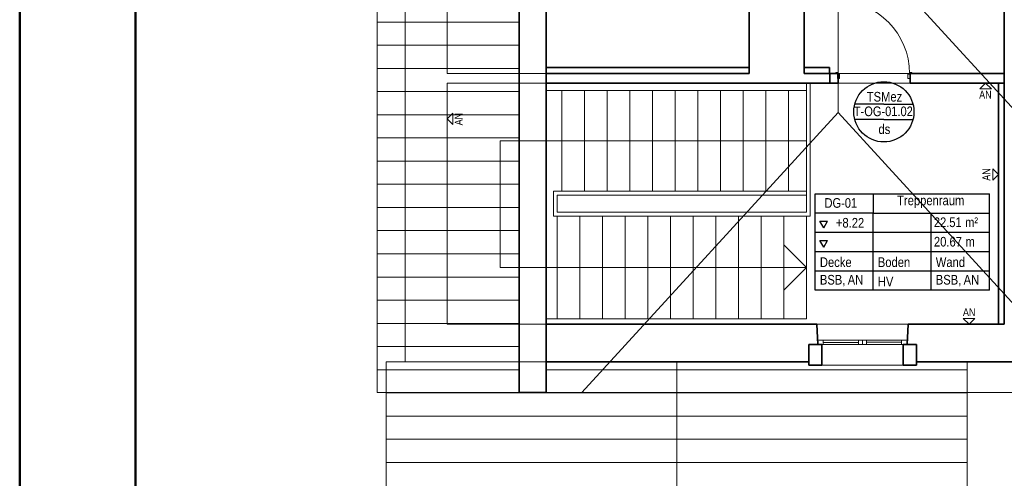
# Model space of a CAD drawing. Extents: x -208 to 552, y -140 to 454.
# Tile 2 of 47: x -208 to 47, y 110 to 229. Entities that reach past the tile are written whole.
import ezdxf
from ezdxf.lldxf.tags import DXFTag

# ---------------------------------------------------------------- set-up
doc = ezdxf.new("R2010")
doc.units = 0
doc.layers.get('0').update_dxf_attribs({"lineweight": 35})
for name, color, linetype, lineweight in [('5_DG-BESTAND', 7, 'Continuous', 25), ('5_DG-FIRSTE-GRATE', 7, 'Continuous', 25), ('5_DG-NEU', 7, 'Continuous', 25), ('5_DG-RAUM', 7, 'Continuous', 25), ('5_DG-SCHRAFF-FILL', 7, 'Continuous', 25), ('5_DG_TÜRSTEMPEL', 7, 'Continuous', 25), ('5_DG_WANDFLÄCHENMATERIAL', 7, 'Continuous', 25)]:
    doc.layers.add(name, color=color, linetype=linetype, lineweight=lineweight)
doc.layers.add('Rahmen', color=7, linetype='Continuous', lineweight=35, true_color=0x009900)
doc.styles.get("Standard").update_dxf_attribs({"font": 'arial.ttf'})
tags = doc.linetypes.add('ALL_S14', pattern=[0.002, 0.001, -0.001]).pattern_tags.tags
tags[6:7] = [DXFTag(74, 4), DXFTag(75, 0), DXFTag(340, '0'), DXFTag(46, 1.0), DXFTag(50, 0.0), DXFTag(44, 0.0), DXFTag(45, 0.0)]
tags[4:5] = [DXFTag(74, 4), DXFTag(75, 0), DXFTag(340, '0'), DXFTag(46, 1.0), DXFTag(50, 0.0), DXFTag(44, 0.0), DXFTag(45, 0.0)]
tags = doc.linetypes.add('PUNKT2_S9', pattern=[0.0005, 0, -0.0005]).pattern_tags.tags
tags[6:7] = [DXFTag(74, 4), DXFTag(75, 0), DXFTag(340, '0'), DXFTag(46, 1.0), DXFTag(50, 0.0), DXFTag(44, 0.0), DXFTag(45, 0.0)]
tags[4:5] = [DXFTag(74, 4), DXFTag(75, 0), DXFTag(340, '0'), DXFTag(46, 1.0), DXFTag(50, 0.0), DXFTag(44, 0.0), DXFTag(45, 0.0)]
tags = doc.linetypes.add('VERDECKT2_S2', pattern=[0.0027, 0.002, -0.0007]).pattern_tags.tags
tags[6:7] = [DXFTag(74, 4), DXFTag(75, 0), DXFTag(340, '0'), DXFTag(46, 1.0), DXFTag(50, 0.0), DXFTag(44, 0.0), DXFTag(45, 0.0)]
tags[4:5] = [DXFTag(74, 4), DXFTag(75, 0), DXFTag(340, '0'), DXFTag(46, 1.0), DXFTag(50, 0.0), DXFTag(44, 0.0), DXFTag(45, 0.0)]

# ---------------------------------------------------------------- blocks, each defined once
blk = doc.blocks.new('Referenz-A06HSU36NL', base_point=(-177.96, -120.34))
at = {"layer": '5_DG-BESTAND', "color": 0, "lineweight": 18}
for p in [(-115.45, 378.27), (-78.7, 132.34)]:
    blk.add_line(p, (-115.45, 132.34), dxfattribs=at)
at = {"layer": '5_DG-BESTAND', "color": 0, "lineweight": 35}
for p, q in [((-78.7, 378.27), (-78.7, 132.34)), ((-71.7, 132.34), (-71.7, 378.27)), ((-4.91, 241.88), (-4.91, 214.91)), ((-19.14, 214.91), (-19.14, 239.56)), ((46.89, 211.86), (46.89, 236.34)), ((-71.7, 214.91), (-19.14, 214.91)), ((-4.91, 214.91), (1.73, 214.91)), ((1.73, 214.91), (1.73, 212.4)), ((1.73, 212.4), (-71.7, 212.4)), ((46.89, 187.37), (46.89, 211.86)), ((46.89, 187.37), (46.89, 184.33)), ((46.89, 184.33), (46.89, 149.96)), ((46.89, 184.33), (46.89, 184.33)), ((-71.76, 149.96), (-1.58, 149.96)), ((-1.58, 149.96), (-1.34, 144.71)), ((22.03, 149.96), (21.79, 144.72)), ((25.45, 149.96), (22.03, 149.96)), ((28.66, 149.96), (25.45, 149.96)), ((25.45, 149.96), (25.45, 149.96)), ((28.66, 149.96), (28.66, 149.96)), ((28.66, 149.96), (46.89, 149.96)), ((-3.69, 139.38), (-3.69, 144.71)), ((-3.69, 144.71), (-0.29, 144.71)), ((-1.34, 144.71), (-3.69, 144.71)), ((-3.69, 144.71), (-3.69, 140.22)), ((-0.29, 144.71), (-0.29, 139.38)), ((20.75, 139.38), (20.75, 144.72)), ((20.75, 144.72), (24.15, 144.72)), ((24.15, 144.72), (24.15, 139.38)), ((-3.69, 140.22), (-71.7, 140.22)), ((24.15, 140.22), (78.2, 140.22)), ((-0.29, 139.38), (-3.69, 139.38)), ((24.15, 139.38), (20.75, 139.38)), ((-78.7, 132.34), (-71.7, 132.34))]:
    blk.add_line(p, q, dxfattribs=at)
at = {"layer": '5_DG-BESTAND', "color": 0, "linetype": 'VERDECKT2_S2', "lineweight": 18, "ltscale": 0.18}
for p, q in [((-108.17, 362.13), (-108.17, 140.22)), ((-97.33, 214.91), (-97.33, 268.21)), ((-71.7, 214.91), (-97.33, 214.91)), ((-97.33, 149.96), (-97.33, 212.4)), ((-97.33, 212.4), (-71.7, 212.4)), ((-71.76, 149.96), (-97.33, 149.96)), ((-108.17, 140.22), (-71.7, 140.22))]:
    blk.add_line(p, q, dxfattribs=at)
at = {"layer": '5_DG-BESTAND', "color": 0, "lineweight": 13}
for p, q in [((-4.31, 212.4), (-4.31, 178.96)), ((-3.31, 212.4), (-3.31, 177.96)), ((-4.31, 210.45), (-71.7, 210.45)), ((-67.61, 210.45), (-67.61, 184.4)), ((-61.75, 184.4), (-61.75, 210.45)), ((-55.88, 184.4), (-55.88, 210.45)), ((-50.02, 184.4), (-50.02, 210.45)), ((-44.16, 184.4), (-44.16, 210.45)), ((-38.29, 184.4), (-38.29, 210.45)), ((-32.43, 184.4), (-32.43, 210.45)), ((-26.57, 184.4), (-26.57, 210.45)), ((-20.7, 184.4), (-20.7, 210.45)), ((-14.84, 184.4), (-14.84, 210.45)), ((-8.97, 184.4), (-8.97, 210.45)), ((-4.31, 197.43), (-71.7, 197.43)), ((-4.31, 184.4), (-69.81, 184.4)), ((-69.81, 184.4), (-69.81, 177.96)), ((-68.81, 183.4), (-68.81, 178.96)), ((-4.31, 183.4), (-68.81, 183.4)), ((-68.81, 178.96), (-4.31, 178.96)), ((-69.81, 177.96), (-3.31, 177.96)), ((-68.81, 177.96), (-68.81, 151.37)), ((-62.95, 177.96), (-62.95, 151.37)), ((-57.08, 177.96), (-57.08, 151.37)), ((-51.22, 177.96), (-51.22, 151.37)), ((-45.36, 177.96), (-45.36, 151.37)), ((-39.49, 177.96), (-39.49, 151.37)), ((-33.63, 177.96), (-33.63, 151.37)), ((-27.77, 177.96), (-27.77, 151.37)), ((-21.9, 177.96), (-21.9, 151.37)), ((-16.04, 177.96), (-16.04, 151.37)), ((-10.17, 177.96), (-10.17, 151.37)), ((-4.31, 177.96), (-4.31, 151.37)), ((-4.31, 164.66), (-10.17, 170.53)), ((-4.31, 164.66), (-71.7, 164.66)), ((-4.31, 164.66), (-10.17, 158.8)), ((-71.7, 151.37), (-4.31, 151.37)), ((-1.58, 149.96), (22.03, 149.96)), ((-37.87, -18.94), (-37.87, 140.22)), ((37.33, -67.22), (37.33, 140.22)), ((-0.29, 139.38), (20.75, 139.38)), ((-113.07, -65.87), (-113.07, 132.34))]:
    blk.add_line(p, q, dxfattribs=at)
at = {"layer": '5_DG-BESTAND', "color": 0, "linetype": 'VERDECKT2_S2', "lineweight": 13, "ltscale": 0.13}
for p, q in [((-71.7, 197.43), (-83.57, 197.43)), ((-83.57, 164.66), (-83.57, 197.43)), ((-71.7, 164.66), (-83.57, 164.66)), ((-113.07, 132.34), (-113.07, 140.22)), ((-113.07, 140.22), (-108.17, 140.22))]:
    blk.add_line(p, q, dxfattribs=at)
at = {"layer": '5_DG-FIRSTE-GRATE', "color": 0, "linetype": 'ALL_S14', "lineweight": 18, "ltscale": 0.18}
for p, q in [((3.88, 204.8), (3.88, 305.69)), ((78.2, 174.08), (3.88, 255.25)), ((-62.48, 132.34), (3.88, 204.8)), ((70.23, 132.34), (3.88, 204.8)), ((78.2, 132.34), (-71.7, 132.34))]:
    blk.add_line(p, q, dxfattribs=at)
at = {"layer": '5_DG-NEU', "color": 0, "lineweight": 13}
for p, q in [((3.86, 214.91), (3.86, 233.69)), ((3.26, 215.11), (3.86, 215.11)), ((3.26, 214.91), (3.26, 215.11)), ((3.73, 214.91), (3.26, 214.91)), ((3.26, 214.91), (3.73, 214.91)), ((3.72, 213.59), (3.73, 214.91)), ((3.86, 215.11), (3.86, 214.71)), ((3.86, 214.71), (4.26, 214.71)), ((4.26, 213.59), (4.26, 214.71)), ((21.97, 213.6), (21.97, 214.71)), ((22.37, 214.71), (21.97, 214.71)), ((22.38, 215.11), (22.37, 214.71)), ((22.98, 215.11), (22.38, 215.11)), ((22.51, 213.59), (22.51, 214.91)), ((22.51, 214.91), (22.98, 214.91)), ((22.98, 214.91), (22.51, 214.91)), ((22.98, 214.91), (22.98, 215.11)), ((3.72, 213.59), (4.26, 213.59)), ((22.51, 213.59), (21.97, 213.59)), ((-1.34, 145.87), (-1.39, 145.87)), ((-1.34, 144.71), (-1.34, 145.87)), ((-1.34, 145.87), (0.06, 145.87)), ((0.06, 145.88), (20.33, 145.88)), ((0.06, 144.72), (0.06, 145.88)), ((0.06, 145.87), (0.06, 144.71)), ((9.2, 145.29), (0.06, 145.29)), ((19.63, 145.88), (0.76, 145.88)), ((9.2, 145.87), (9.2, 144.71)), ((10.2, 145.88), (10.2, 144.72)), ((11.2, 145.89), (11.2, 144.73)), ((11.2, 145.31), (20.33, 145.31)), ((20.33, 145.88), (20.33, 144.72)), ((20.33, 145.88), (21.73, 145.88)), ((20.33, 144.72), (20.33, 145.88)), ((21.73, 145.88), (21.73, 144.72)), ((21.73, 145.88), (21.84, 145.88)), ((0.06, 144.71), (-1.34, 144.71)), ((20.33, 144.72), (0.06, 144.72)), ((21.73, 144.72), (20.33, 144.72))]:
    blk.add_line(p, q, dxfattribs=at)
at = {"layer": '5_DG-NEU', "color": 0, "lineweight": 35}
for p, q in [((-71.7, 216.41), (-19.14, 216.41)), ((-4.91, 216.41), (1.66, 216.41)), ((1.66, 216.41), (1.66, 214.91)), ((1.73, 214.91), (3.86, 214.91)), ((3.86, 212.4), (3.86, 214.91)), ((22.51, 212.4), (22.51, 214.91)), ((22.51, 214.91), (46.89, 214.91)), ((1.73, 212.4), (3.86, 212.4)), ((22.51, 212.4), (46.89, 212.4)), ((45.39, 149.96), (45.39, 212.4))]:
    blk.add_line(p, q, dxfattribs=at)
at = {"layer": '5_DG-NEU', "color": 0, "linetype": 'PUNKT2_S9', "lineweight": 13, "ltscale": 0.13}
for p, q in [((3.73, 214.91), (22.38, 214.91)), ((3.72, 212.4), (22.51, 212.4))]:
    blk.add_line(p, q, dxfattribs=at)
at = {"layer": '5_DG-NEU', "color": 0, "lineweight": 13}
blk.add_ellipse((3.66, 214.98), major_axis=(18.71, -0.07), ratio=1, start_param=0, end_param=1.563802, dxfattribs=at)
at = {"layer": '5_DG-RAUM', "color": 0, "lineweight": -2}
for p, q in [((-2.06, 178.76), (-2.06, 183.76)), ((-2.06, 183.76), (12.94, 183.76)), ((12.94, 183.76), (12.94, 178.76)), ((12.94, 183.76), (43.04, 183.76)), ((43.04, 158.76), (43.04, 183.76)), ((-2.06, 158.76), (-2.06, 178.76)), ((12.94, 178.76), (-2.06, 178.76)), ((12.94, 158.76), (12.94, 178.76)), ((12.94, 178.76), (43.04, 178.76)), ((27.94, 158.76), (27.94, 178.76)), ((0.17, 174.94), (-0.83, 176.68)), ((-0.83, 176.68), (1.17, 176.68)), ((0.17, 174.94), (1.17, 176.68)), ((43.04, 173.76), (-2.06, 173.76)), ((0.17, 169.94), (-0.83, 171.68)), ((-0.83, 171.68), (1.17, 171.68)), ((0.17, 169.94), (1.17, 171.68)), ((43.04, 168.76), (-2.06, 168.76)), ((43.04, 163.76), (-2.06, 163.76)), ((43.04, 158.76), (-2.06, 158.76))]:
    blk.add_line(p, q, dxfattribs=at)
at = {"layer": '5_DG-SCHRAFF-FILL', "color": 0, "lineweight": 13}
for p, q in [((-115.45, 228.21), (-78.7, 228.21)), ((-115.45, 222.21), (-78.7, 222.21)), ((-115.45, 216.21), (-78.7, 216.21)), ((-115.45, 210.21), (-78.7, 210.21)), ((-115.45, 204.21), (-78.7, 204.21)), ((-115.45, 198.21), (-78.7, 198.21)), ((-115.45, 192.21), (-78.7, 192.21)), ((-115.45, 186.21), (-78.7, 186.21)), ((-115.45, 180.21), (-78.7, 180.21)), ((-115.45, 174.21), (-78.7, 174.21)), ((-115.45, 168.21), (-78.7, 168.21)), ((-115.45, 162.21), (-78.7, 162.21)), ((-115.45, 156.21), (-78.7, 156.21)), ((-115.45, 150.21), (-78.7, 150.21)), ((-115.45, 144.21), (-78.7, 144.21)), ((-115.45, 138.21), (-78.7, 138.21)), ((-71.7, 138.21), (37.33, 138.21)), ((-113.07, 132.21), (37.33, 132.21)), ((-113.07, 126.21), (37.33, 126.21)), ((-113.07, 120.21), (37.33, 120.21)), ((-113.07, 114.21), (37.33, 114.21))]:
    blk.add_line(p, q, dxfattribs=at)
at = {"layer": '5_DG_TÜRSTEMPEL', "color": 0, "lineweight": -2}
for p, q in [((15.73, 206.97), (8.19, 206.97)), ((15.73, 206.97), (23.27, 206.97)), ((15.73, 202.97), (8.19, 202.97)), ((15.73, 202.97), (23.27, 202.97))]:
    blk.add_line(p, q, dxfattribs=at)
blk.add_circle((15.73, 204.97), 7.8, dxfattribs=at)
at = {"layer": '5_DG_WANDFLÄCHENMATERIAL', "color": 0, "lineweight": 18}
for p, q in [((42.08, 212.42), (40.61, 210.95)), ((42.08, 212.42), (43.55, 210.95)), ((43.55, 210.95), (40.61, 210.95)), ((-97.33, 203.15), (-95.86, 204.62)), ((-95.86, 204.62), (-95.86, 201.68)), ((-97.33, 203.15), (-95.86, 201.68)), ((43.92, 187.24), (43.91, 190.18)), ((45.39, 188.71), (43.91, 190.18)), ((45.39, 188.71), (43.92, 187.24)), ((37.77, 149.96), (36.3, 151.43)), ((36.3, 151.43), (39.25, 151.43)), ((37.77, 149.96), (39.25, 151.43))]:
    blk.add_line(p, q, dxfattribs=at)
at = {"layer": '5_DG-RAUM', "color": 0, "lineweight": -2, "char_height": 2.5, "attachment_point": 1}
for s, insert in [('{\\W0.82;\\fArial;DG-01}', (0.37, 182.63)), ('{\\W0.83;\\fArial;Treppenraum}', (19.16, 183.29)), ('{\\W0.83;\\fArial;+8.22}', (3.31, 177.5)), ('{\\W0.82;\\fArial;22.51}', (28.69, 177.63)), ('{\\W0.82;\\fArial;m²}', (36.76, 177.63)), ('{\\W0.83;\\fArial;20.67}', (28.69, 172.6)), ('{\\W0.83;\\fArial;m}', (36.86, 172.6)), ('{\\W0.83;\\fArial;Decke}', (-0.83, 167.3)), ('{\\W0.83;\\fArial;Boden}', (14.17, 167.3)), ('{\\W0.83;\\fArial;Wand}', (29.17, 167.3)), ('{\\W0.83;\\fArial;BSB,}', (-0.83, 162.75)), ('{\\W0.83;\\fArial;AN}', (6.37, 162.75)), ('{\\W0.83;\\fArial;HV}', (14.17, 162.26)), ('{\\W0.83;\\fArial;BSB,}', (29.17, 162.75)), ('{\\W0.83;\\fArial;AN}', (36.37, 162.75))]:
    blk.add_mtext(s, dxfattribs=dict(at, insert=insert))
at = {"layer": '5_DG_TÜRSTEMPEL', "color": 0, "lineweight": -2, "char_height": 2.5, "attachment_point": 1}
for s, insert in [('{\\W0.83;\\fArial;TSMez}', (11.3, 210.13)), ('{\\W0.82;\\fArial;T-OG-01.02}', (7.95, 206.35)), ('{\\W0.83;\\fArial;ds}', (14.33, 201.73))]:
    blk.add_mtext(s, dxfattribs=dict(at, insert=insert))
at = {"layer": '5_DG_WANDFLÄCHENMATERIAL', "color": 0, "lineweight": 18, "char_height": 2, "attachment_point": 1}
for insert, rotation in [((40.4, 210.41), 0.0256), ((-95.33, 201.47), 90.0256), ((41.25, 187.14), 90.0256), ((36.2, 154.1), 0.0256)]:
    blk.add_mtext('{\\W0.83;\\fArial;AN}', dxfattribs=dict(at, insert=insert, rotation=rotation))

msp = doc.modelspace()

# ---------------------------------------------------------------- linework, layer by layer
at = {"layer": 'Rahmen', "lineweight": 50, "ltscale": 0.5}
for points in [[(552.04, -140.24), (552.04, 453.76), (-207.96, 453.76), (-207.96, -140.24), (202.04, -140.24), (452.04, -140.24), (552.04, -140.24)], [(547.04, -135.24), (547.04, 448.76), (-177.96, 448.76), (-177.96, -135.24), (197.04, -135.24), (447.04, -135.24), (547.04, -135.24)]]:
    msp.add_lwpolyline(points, close=True, dxfattribs=at)

# ---------------------------------------------------------------- block references
at = {"color": 251, "lineweight": 25, "ltscale": 0.25, "true_color": 0x585858}
msp.add_blockref('Referenz-A06HSU36NL', (-177.96, -120.34), dxfattribs=at)

doc.saveas('drawing.dxf')
